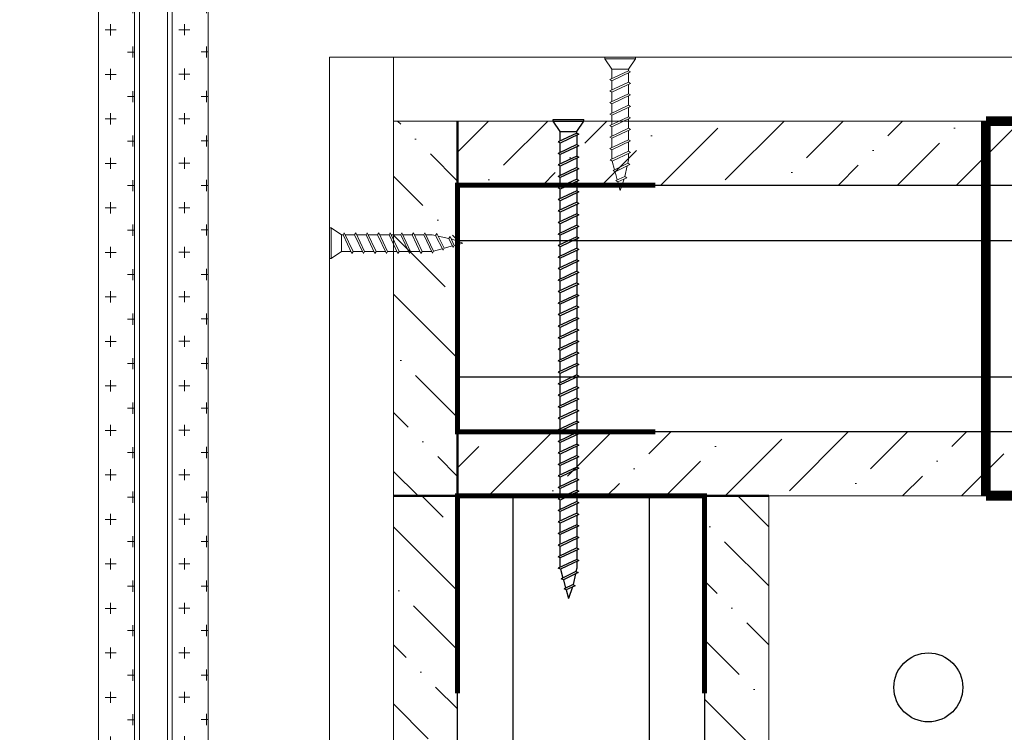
# Model space of a CAD drawing. Header units: millimetres. Extents: x 2030 to 81442, y 1212 to 89253.
# Tile 4 of 36: x 23217 to 26390, y 57580 to 59878. Entities that reach past the tile are written whole.
import ezdxf

# ---------------------------------------------------------------- set-up
doc = ezdxf.new("R2010")
doc.units = ezdxf.units.MM
doc.set_wipeout_variables(frame=1)
doc.linetypes.add('HIDDEN2', pattern=[4.7625, 3.175, -1.5875])
doc.layers.add('01_Техстронг Плита', color=32, linetype='Continuous', lineweight=9)
for name, color, linetype, lineweight, true_color in [('Анкеры и саморезы', 7, 'Continuous', 9, 0x000000), ('траверса', 7, 'Continuous', 9, 0x000000), ('Шпильки', 7, 'Continuous', 9, 0x000000)]:
    doc.layers.add(name, color=color, linetype=linetype, lineweight=lineweight, true_color=true_color)
doc.layers.add('профиль', color=7, linetype='Continuous', true_color=0x000000)

# ---------------------------------------------------------------- blocks, each defined once
blk = doc.blocks.new('*U256')
blk.add_wipeout([(-340.43, 4), (-340.43, -4), (0, -4), (0, 4)])
at = {"ltscale": 40}
for p, q in [((0, 4), (-325.63, 4)), ((0, 3), (-325.63, 3)), ((-325.63, -3), (0, -3)), ((0, -4), (-325.63, -4))]:
    blk.add_line(p, q, dxfattribs=at)
blk = doc.blocks.new('Саморез 4.2Х90')
at = {"color": 7}
for p, q in [((-8.6, 245.3), (-0.1, 268.8)), ((4.6, 251.4), (-0.1, 268.8)), ((-14.3, 218.9), (-9.5, 240.6)), ((-13.7, 243), (4.6, 251.4)), ((-9.5, 240.6), (-13.7, 243)), ((-9.5, 240.6), (8.8, 249)), ((4.6, 251.4), (8.8, 249)), ((10.1, 231.2), (5.6, 247.6)), ((-19.6, 216.2), (10.1, 231.2)), ((-15.5, 213.8), (14.3, 228.8)), ((10.1, 231.2), (14.3, 228.8)), ((16, 209.4), (11.2, 227.3)), ((-21.1, 192), (16.1, 209.5)), ((-15.5, 213.8), (-19.6, 216.2)), ((-17, 207), (-15.5, 213.8)), ((-17, 189.6), (20.3, 207.1)), ((16.1, 209.5), (20.3, 207.1)), ((-17, 189.6), (-21.1, 192)), ((-21.1, 168.7), (16.7, 186.5)), ((-17, 166.3), (20.9, 184.1)), ((16.7, 186.5), (20.9, 184.1)), ((-17, 166.3), (-21.1, 168.7)), ((-21.1, 145.4), (16.7, 163.2)), ((-17, 143), (20.9, 160.8)), ((16.7, 163.2), (20.9, 160.8)), ((-17, 143), (-21.1, 145.4)), ((-21.1, 122), (16.7, 139.8)), ((16.7, 139.8), (20.9, 137.4)), ((-17, 119.6), (-21.1, 122)), ((-17, 119.6), (20.9, 137.4)), ((-21.1, 98.7), (16.7, 116.5)), ((-17, 96.3), (20.9, 114.1)), ((16.7, 116.5), (20.9, 114.1)), ((-17, 96.3), (-21.1, 98.7)), ((-21.1, 75.4), (16.7, 93.2)), ((-17, 73), (20.9, 90.8)), ((16.7, 93.2), (20.9, 90.8)), ((-17, 73), (-21.1, 75.4)), ((-21.1, 52), (16.7, 69.8)), ((-17, 49.6), (20.9, 67.4)), ((16.7, 69.8), (20.9, 67.4)), ((-17, 49.6), (-21.1, 52)), ((-21.1, 28.7), (16.7, 46.5)), ((-17, 26.3), (20.9, 44.1)), ((16.7, 46.5), (20.9, 44.1)), ((-17, 23), (-31.1, 2)), ((-17, 26.3), (-21.1, 28.7)), ((16.7, 23), (-17, 23)), ((16.7, 23), (30.8, 2)), ((30.8, 2), (-31.1, 2)), ((-31.1, 2), (-31.1, -1.2)), ((30.8, 2), (30.8, -1.2)), ((30.8, -1.2), (-31.1, -1.2))]:
    blk.add_line(p, q, dxfattribs=at)
for points in [[(-17, 194), (-17, 207)], [(16.7, 205.4), (16.7, 186.5)], [(-17, 170.7), (-17, 189.6)], [(16.7, 182.1), (16.7, 163.2)], [(-17, 147.3), (-17, 166.3)], [(-17, 124), (-17, 143)], [(16.7, 158.8), (16.7, 139.8)], [(-17, 100.7), (-17, 119.6)], [(16.7, 135.5), (16.7, 116.5)], [(16.7, 112.1), (16.7, 93.2)], [(-17, 77.3), (-17, 96.3)], [(16.7, 88.8), (16.7, 69.8)], [(-17, 54), (-17, 73)], [(16.7, 65.5), (16.7, 46.5)], [(-17, 30.7), (-17, 49.6)], [(16.7, 42.1), (16.7, 23.2)], [(16.7, 42.1), (16.7, 23.2)]]:
    blk.add_lwpolyline(points, dxfattribs=at)
blk.add_lwpolyline([(-17, 26.3), (-17, 23)])

msp = doc.modelspace()

# ---------------------------------------------------------------- hatches: boundary and pattern name
at = {"layer": '01_Техстронг Плита', "ltscale": 4}
h = msp.add_hatch(dxfattribs=at)
h.set_pattern_fill('ANSI36', color=32, scale=42.429359, angle=-90, style=0)
h.set_pattern_definition([(315, (-260824.49, 221167.23), (261.95573, -71.44247), [336.78304, -67.35661, 0, -67.35661])])
h.paths.add_polyline_path([(24628.469, 58342.292), (24421.95, 58342.292), (24421.95, 59550.953), (24628.469, 59550.953)])
h = msp.add_hatch(dxfattribs=at)
h.set_pattern_fill('ANSI36', color=32, scale=42.429359, angle=-180, style=0)
h.set_pattern_definition([(225, (193952.07, 344797.39), (-71.44247, -261.95573), [336.78304, -67.35661, 0, -67.35661])])
h.paths.add_polyline_path([(24628.469, 59344.434), (24628.469, 59550.953), (29817.119, 59550.953), (29817.119, 59344.434)])
h = msp.add_hatch(dxfattribs=at)
h.set_pattern_fill('ANSI36', color=32, scale=42.429359, angle=-180, style=0)
h.set_pattern_definition([(225, (194158.58, 343795.09), (-71.44247, -261.95573), [336.78304, -67.35661, 0, -67.35661])])
h.paths.add_polyline_path([(24628.49, 58342.129), (24628.49, 58548.648), (29817.119, 58548.648), (29817.119, 58342.129)])
h = msp.add_hatch(dxfattribs=at)
h.set_pattern_fill('ANSI36', color=32, scale=42.429359, angle=-270, style=0)
h.set_pattern_definition([(135, (309874.9, -111187.8), (-261.95573, 71.44247), [336.78304, -67.35661, 0, -67.35661])])
h.paths.add_polyline_path([(24421.95, 58342.292), (24628.469, 58342.292), (24628.469, 56544.039), (24421.95, 56544.039)])
h = msp.add_hatch(dxfattribs=at)
h.set_pattern_fill('ANSI36', color=32, scale=42.429359, angle=-270, style=0)
h.set_pattern_definition([(135, (310877.21, -110981.28), (-261.95573, 71.44247), [336.78304, -67.35661, 0, -67.35661])])
h.paths.add_polyline_path([(25424.255, 58342.312), (25630.774, 58342.312), (25630.774, 56544.039), (25424.255, 56544.039)])

# ---------------------------------------------------------------- linework, layer by layer
at = {"color": 7}
for p, q in [((24936.22, 59556.046), (25034.752, 59556.046)), ((24936.22, 59550.953), (24936.22, 59556.046)), ((25034.752, 59550.953), (25034.752, 59556.046)), ((24936.22, 59550.953), (25034.752, 59550.953)), ((24958.695, 59517.53), (24936.22, 59550.953)), ((25012.277, 59517.53), (25034.752, 59550.953)), ((25012.277, 59512.247), (24952.063, 59483.915)), ((24958.695, 59517.53), (25012.277, 59517.53)), ((25018.909, 59508.419), (24958.695, 59480.086)), ((25012.277, 59512.247), (25018.909, 59508.419)), ((24958.695, 59480.086), (24952.063, 59483.915)), ((25012.277, 59475.111), (24952.063, 59446.778)), ((25018.909, 59471.282), (24958.695, 59442.949)), ((25012.277, 59475.111), (25018.909, 59471.282)), ((24958.695, 59442.949), (24952.063, 59446.778)), ((25012.277, 59437.974), (24952.063, 59409.641)), ((25018.909, 59434.145), (24958.695, 59405.813)), ((25012.277, 59437.974), (25018.909, 59434.145)), ((24958.695, 59405.813), (24952.063, 59409.641)), ((25012.277, 59400.837), (24952.063, 59372.505)), ((25018.909, 59397.009), (24958.695, 59368.676)), ((25012.277, 59400.837), (25018.909, 59397.009)), ((24958.695, 59368.676), (24952.063, 59372.505)), ((25012.277, 59363.701), (24952.063, 59335.368)), ((25012.277, 59363.701), (25018.909, 59359.872)), ((24958.695, 59331.539), (24952.063, 59335.368)), ((25018.909, 59359.872), (24958.695, 59331.539)), ((25012.277, 59326.564), (24952.063, 59298.231)), ((24958.695, 59294.403), (24952.063, 59298.231)), ((25018.909, 59322.735), (24958.695, 59294.403)), ((25012.277, 59326.564), (25018.909, 59322.735)), ((25012.277, 59289.427), (24952.063, 59261.095)), ((25018.909, 59285.599), (24958.695, 59257.266)), ((25012.277, 59289.427), (25018.909, 59285.599)), ((24958.695, 59257.266), (24952.063, 59261.095)), ((25012.277, 59252.291), (24952.063, 59223.958)), ((25018.909, 59248.462), (24958.695, 59220.129)), ((25012.277, 59252.291), (25018.909, 59248.462)), ((24958.695, 59220.129), (24952.063, 59223.958)), ((25012.277, 59215.154), (24952.063, 59186.821)), ((25018.909, 59211.325), (24958.695, 59182.993)), ((25012.277, 59215.154), (25018.909, 59211.325)), ((24958.695, 59182.993), (24952.063, 59186.821)), ((25012.277, 59178.017), (24952.063, 59149.685)), ((25018.909, 59174.189), (24958.695, 59145.856)), ((25012.277, 59178.017), (25018.909, 59174.189)), ((24958.695, 59145.856), (24952.063, 59149.685)), ((25012.277, 59140.881), (24952.063, 59112.548)), ((25012.277, 59140.881), (25018.909, 59137.052)), ((24958.695, 59108.719), (24952.063, 59112.548)), ((25018.909, 59137.052), (24958.695, 59108.719)), ((25012.277, 59103.744), (24952.063, 59075.411)), ((25018.909, 59099.915), (24958.695, 59071.583)), ((25012.277, 59103.744), (25018.909, 59099.915)), ((24958.695, 59071.583), (24952.063, 59075.411)), ((25012.277, 59066.607), (24952.063, 59038.275)), ((25018.909, 59062.779), (24958.695, 59034.446)), ((25012.277, 59066.607), (25018.909, 59062.779)), ((24958.695, 59034.446), (24952.063, 59038.275)), ((25012.277, 59029.471), (24952.063, 59001.138)), ((25018.909, 59025.642), (24958.695, 58997.309)), ((25012.277, 59029.471), (25018.909, 59025.642)), ((24958.695, 58997.309), (24952.063, 59001.138)), ((25012.277, 58992.334), (24952.063, 58964.001)), ((25018.909, 58988.505), (24958.695, 58960.173)), ((25012.277, 58992.334), (25018.909, 58988.505)), ((24958.695, 58960.173), (24952.063, 58964.001)), ((25012.277, 58955.197), (24952.063, 58926.865)), ((25018.909, 58951.369), (24958.695, 58923.036)), ((25012.277, 58955.197), (25018.909, 58951.369)), ((24958.695, 58923.036), (24952.063, 58926.865)), ((25012.277, 58918.061), (24952.063, 58889.728)), ((25012.277, 58918.061), (25018.909, 58914.232)), ((24958.695, 58885.899), (24952.063, 58889.728)), ((25018.909, 58914.232), (24958.695, 58885.899)), ((25012.277, 58880.924), (24952.063, 58852.591)), ((25018.909, 58877.095), (24958.695, 58848.763)), ((25012.277, 58880.924), (25018.909, 58877.095)), ((24958.695, 58848.763), (24952.063, 58852.591)), ((25012.277, 58843.787), (24952.063, 58815.455)), ((25018.909, 58839.959), (24958.695, 58811.626)), ((25012.277, 58843.787), (25018.909, 58839.959)), ((24958.695, 58811.626), (24952.063, 58815.455)), ((25012.277, 58806.651), (24952.063, 58778.318)), ((25018.909, 58802.822), (24958.695, 58774.489)), ((25012.277, 58806.651), (25018.909, 58802.822)), ((24958.695, 58774.489), (24952.063, 58778.318)), ((25012.277, 58769.514), (24952.063, 58741.181)), ((25018.909, 58765.685), (24958.695, 58737.353)), ((25012.277, 58769.514), (25018.909, 58765.685)), ((24958.695, 58737.353), (24952.063, 58741.181)), ((25012.277, 58732.377), (24952.063, 58704.045)), ((25018.909, 58728.549), (24958.695, 58700.216)), ((25012.277, 58732.377), (25018.909, 58728.549)), ((24958.695, 58700.216), (24952.063, 58704.045)), ((25012.277, 58695.241), (24952.063, 58666.908)), ((25012.277, 58695.241), (25018.909, 58691.412)), ((24958.695, 58663.079), (24952.063, 58666.908)), ((25018.909, 58691.412), (24958.695, 58663.079)), ((25012.277, 58658.104), (24952.063, 58629.771)), ((25018.909, 58654.275), (24958.695, 58625.943)), ((25012.277, 58658.104), (25018.909, 58654.275)), ((24958.695, 58625.943), (24952.063, 58629.771)), ((25012.277, 58620.967), (24952.063, 58592.635)), ((25018.909, 58617.139), (24958.695, 58588.806)), ((25012.277, 58620.967), (25018.909, 58617.139)), ((24958.695, 58588.806), (24952.063, 58592.635)), ((25012.277, 58583.831), (24952.063, 58555.498)), ((25018.909, 58580.002), (24958.695, 58551.669)), ((25012.277, 58583.831), (25018.909, 58580.002)), ((24958.695, 58551.669), (24952.063, 58555.498)), ((25012.277, 58546.694), (24952.063, 58518.361)), ((25018.909, 58542.865), (24958.695, 58514.533)), ((25012.277, 58546.694), (25018.909, 58542.865)), ((24958.695, 58514.533), (24952.063, 58518.361)), ((25012.277, 58509.557), (24952.063, 58481.225)), ((25018.909, 58505.729), (24958.695, 58477.396)), ((25012.277, 58509.557), (25018.909, 58505.729)), ((24958.695, 58477.396), (24952.063, 58481.225)), ((25012.277, 58472.421), (24952.063, 58444.088)), ((24958.695, 58440.259), (24952.063, 58444.088)), ((25018.909, 58468.592), (24958.695, 58440.259)), ((25012.277, 58472.421), (25018.909, 58468.592)), ((25012.277, 58435.284), (24952.063, 58406.951)), ((25018.909, 58431.455), (24958.695, 58403.123)), ((25012.277, 58435.284), (25018.909, 58431.455)), ((24958.695, 58403.123), (24952.063, 58406.951)), ((25012.277, 58398.147), (24952.063, 58369.815)), ((25018.909, 58394.319), (24958.695, 58365.986)), ((25012.277, 58398.147), (25018.909, 58394.319)), ((24958.695, 58365.986), (24952.063, 58369.815)), ((25012.277, 58361.011), (24952.063, 58332.678)), ((25018.909, 58357.182), (24958.695, 58328.849)), ((25012.277, 58361.011), (25018.909, 58357.182)), ((24958.695, 58328.849), (24952.063, 58332.678)), ((25012.277, 58323.874), (24952.063, 58295.541)), ((25018.909, 58320.045), (24958.695, 58291.713)), ((25012.277, 58323.874), (25018.909, 58320.045)), ((24958.695, 58291.713), (24952.063, 58295.541)), ((25012.277, 58286.737), (24952.063, 58258.405)), ((25018.909, 58282.909), (24958.695, 58254.576)), ((25012.277, 58286.737), (25018.909, 58282.909)), ((24958.695, 58254.576), (24952.063, 58258.405)), ((25012.277, 58249.601), (24952.063, 58221.268)), ((24958.695, 58217.439), (24952.063, 58221.268)), ((25018.909, 58245.772), (24958.695, 58217.439)), ((25012.277, 58249.601), (25018.909, 58245.772)), ((25012.277, 58211.77), (24952.063, 58183.438)), ((25018.909, 58207.942), (24958.695, 58179.609)), ((25012.277, 58211.77), (25018.909, 58207.942)), ((24958.695, 58179.609), (24952.063, 58183.438)), ((25012.277, 58174.634), (24952.063, 58146.301)), ((25018.909, 58170.805), (24958.695, 58142.473)), ((25012.277, 58174.634), (25018.909, 58170.805)), ((24958.695, 58142.473), (24952.063, 58146.301)), ((25012.277, 58137.497), (24952.961, 58109.683)), ((25018.909, 58133.668), (24959.592, 58105.854)), ((25012.277, 58137.497), (25018.909, 58133.668)), ((24959.592, 58105.854), (24952.961, 58109.683)), ((24959.774, 58105.939), (24967.492, 58077.598)), ((25009.851, 58098.96), (24962.578, 58075.12)), ((25016.483, 58095.131), (24969.21, 58071.292)), ((25012.277, 58109.903), (25009.851, 58098.96)), ((25009.851, 58098.96), (25016.483, 58095.131)), ((24969.21, 58071.292), (24962.578, 58075.12)), ((24969.21, 58071.292), (24976.291, 58045.29)), ((25008.061, 58090.884), (25000.41, 58056.372)), ((25000.41, 58056.372), (24971.324, 58043.008)), ((24977.955, 58039.179), (24971.324, 58043.008)), ((25007.042, 58052.543), (24977.955, 58039.179)), ((24977.955, 58039.179), (24985.486, 58011.528)), ((24998.899, 58048.802), (24985.486, 58011.528)), ((25000.41, 58056.372), (25007.042, 58052.543))]:
    msp.add_line(p, q, dxfattribs=at)
at = {"color": 1, "lineweight": 50}
for points in [[(24628.469, 59344.434), (24628.469, 59550.953)], [(24628.469, 58342.415), (24628.49, 58548.648)]]:
    msp.add_lwpolyline(points, dxfattribs=at)
at = {"color": 7}
for points in [[(24958.695, 59487.035), (24958.695, 59517.223)], [(24958.695, 59487.035), (24958.695, 59517.223)], [(25012.277, 59505.298), (25012.277, 59475.111)], [(24958.695, 59449.898), (24958.695, 59480.086)], [(25012.277, 59468.162), (25012.277, 59437.974)], [(24958.695, 59412.762), (24958.695, 59442.949)], [(25012.277, 59431.025), (25012.277, 59400.837)], [(24958.695, 59375.625), (24958.695, 59405.813)], [(25012.277, 59393.888), (25012.277, 59363.701)], [(24958.695, 59338.488), (24958.695, 59368.676)], [(24958.695, 59301.352), (24958.695, 59331.539)], [(25012.277, 59356.752), (25012.277, 59326.564)], [(25012.277, 59319.615), (25012.277, 59289.427)], [(24958.695, 59264.215), (24958.695, 59294.403)], [(25012.277, 59282.478), (25012.277, 59252.291)], [(24958.695, 59227.078), (24958.695, 59257.266)], [(25012.277, 59245.342), (25012.277, 59215.154)], [(24958.695, 59189.942), (24958.695, 59220.129)], [(25012.277, 59208.205), (25012.277, 59178.017)], [(24958.695, 59152.805), (24958.695, 59182.993)], [(25012.277, 59171.068), (25012.277, 59140.881)], [(24958.695, 59115.668), (24958.695, 59145.856)], [(24958.695, 59078.532), (24958.695, 59108.719)], [(25012.277, 59133.932), (25012.277, 59103.744)], [(25012.277, 59096.795), (25012.277, 59066.607)], [(24958.695, 59041.395), (24958.695, 59071.583)], [(25012.277, 59059.658), (25012.277, 59029.471)], [(24958.695, 59004.258), (24958.695, 59034.446)], [(25012.277, 59022.522), (25012.277, 58992.334)], [(24958.695, 58967.122), (24958.695, 58997.309)], [(25012.277, 58985.385), (25012.277, 58955.197)], [(24958.695, 58929.985), (24958.695, 58960.173)], [(24958.695, 58892.848), (24958.695, 58923.036)], [(25012.277, 58948.248), (25012.277, 58918.061)], [(24958.695, 58855.712), (24958.695, 58885.899)], [(25012.277, 58911.112), (25012.277, 58880.924)], [(25012.277, 58873.975), (25012.277, 58843.787)], [(24958.695, 58818.575), (24958.695, 58848.763)], [(25012.277, 58836.838), (25012.277, 58806.651)], [(24958.695, 58781.438), (24958.695, 58811.626)], [(25012.277, 58799.702), (25012.277, 58769.514)], [(24958.695, 58744.302), (24958.695, 58774.489)], [(25012.277, 58762.565), (25012.277, 58732.377)], [(24958.695, 58707.165), (24958.695, 58737.353)], [(24958.695, 58670.028), (24958.695, 58700.216)], [(25012.277, 58725.428), (25012.277, 58695.241)], [(25012.277, 58688.292), (25012.277, 58658.104)], [(24958.695, 58632.892), (24958.695, 58663.079)], [(25012.277, 58651.155), (25012.277, 58620.967)], [(24958.695, 58595.755), (24958.695, 58625.943)], [(25012.277, 58614.018), (25012.277, 58583.831)], [(24958.695, 58558.618), (24958.695, 58588.806)], [(25012.277, 58576.882), (25012.277, 58546.694)], [(24958.695, 58521.482), (24958.695, 58551.669)], [(25012.277, 58539.745), (25012.277, 58509.557)], [(24958.695, 58484.345), (24958.695, 58514.533)], [(24958.695, 58447.208), (24958.695, 58477.396)], [(25012.277, 58502.608), (25012.277, 58472.421)], [(25012.277, 58465.472), (25012.277, 58435.284)], [(24958.695, 58410.072), (24958.695, 58440.259)], [(25012.277, 58428.335), (25012.277, 58398.147)], [(24958.695, 58372.935), (24958.695, 58403.123)], [(25012.277, 58391.198), (25012.277, 58361.011)], [(24958.695, 58335.798), (24958.695, 58365.986)], [(25012.277, 58354.062), (25012.277, 58323.874)], [(24958.695, 58298.662), (24958.695, 58328.849)], [(25012.277, 58316.925), (25012.277, 58286.737)], [(24958.695, 58261.525), (24958.695, 58291.713)], [(24958.695, 58224.388), (24958.695, 58254.576)], [(25012.277, 58279.788), (25012.277, 58249.601)], [(25012.277, 58242.652), (25012.277, 58212.464)], [(24958.695, 58187.252), (24958.695, 58217.439)], [(25012.277, 58204.821), (25012.277, 58174.634)], [(24958.695, 58149.422), (24958.695, 58179.609)], [(25012.277, 58167.685), (25012.277, 58137.497)], [(24958.695, 58112.371), (24958.695, 58142.473)], [(25012.277, 58130.559), (25012.277, 58109.903)]]:
    msp.add_lwpolyline(points, dxfattribs=at)
msp.add_lwpolyline([(25012.277, 59512.247), (25012.277, 59517.53)])
at = {"color": 7, "lineweight": 50, "const_width": 15.916}
for points in [[(25265.098, 58548.648), (24628.469, 58548.648), (24628.469, 59344.434), (25265.098, 59344.434)], [(25424.255, 57705.684), (25424.255, 58342.312), (24628.469, 58342.312), (24628.469, 57705.684)]]:
    msp.add_lwpolyline(points, dxfattribs=at)
at = {"color": 7, "lineweight": 50}
for points in [[(24421.95, 58342.292), (24628.49, 58342.129)], [(25424.255, 58342.129), (25630.774, 58342.129)]]:
    msp.add_lwpolyline(points, dxfattribs=at)
at = {"color": 253, "lineweight": 30, "ltscale": 5}
msp.add_circle((26145.219, 57724.932), 111.17, dxfattribs=at)
at = {"layer": '01_Техстронг Плита', "color": 5, "ltscale": 4}
for points in [[(24421.95, 56336.85), (24215.43, 56336.85), (24215.43, 59756.735), (24421.95, 59756.735)], [(24421.95, 59550.953), (24421.95, 59757.473), (30023.639, 59757.473), (30023.639, 59550.953)]]:
    msp.add_lwpolyline(points, close=True, dxfattribs=at)
at = {"layer": '01_Техстронг Плита', "color": 32, "ltscale": 4}
for points in [[(24628.469, 58342.292), (24421.95, 58342.292), (24421.95, 59550.953), (24628.469, 59550.953)], [(24628.469, 59344.434), (24628.469, 59550.953), (29817.119, 59550.953), (29817.119, 59344.434)], [(24628.49, 58342.129), (24628.49, 58548.648), (29817.119, 58548.648), (29817.119, 58342.129)], [(24421.95, 58342.292), (24628.469, 58342.292), (24628.469, 56544.039), (24421.95, 56544.039)], [(25424.255, 58342.312), (25630.774, 58342.312), (25630.774, 56544.039), (25424.255, 56544.039)]]:
    msp.add_lwpolyline(points, close=True, dxfattribs=at)
at = {"layer": 'профиль', "color": 7, "ltscale": 4}
for points in [[(29817.119, 59344.434), (29817.119, 58548.648), (24628.366, 58548.648), (24628.49, 59344.434)], [(25424.255, 56544.039), (24628.469, 56544.039), (24628.469, 58342.415), (25424.255, 58342.292)]]:
    msp.add_lwpolyline(points, close=True, dxfattribs=at)
at = {"layer": 'профиль'}
for points in [[(24628.118, 59166.178), (29817.119, 59166.178)], [(24628.118, 58726.792), (29817.119, 58726.792)], [(24806.613, 58342.663), (24806.613, 56544.039)], [(25245.999, 58342.663), (25245.999, 56544.039)]]:
    msp.add_lwpolyline(points, dxfattribs=at)
at = {"layer": 'траверса', "color": 253, "linetype": 'HIDDEN2', "lineweight": 50, "ltscale": 30, "const_width": 31.831, "elevation": 31.831}
msp.add_lwpolyline([(26330.713, 59550.953), (26330.713, 58343.208)], dxfattribs=at)
at = {"layer": 'траверса', "color": 253, "linetype": 'HIDDEN2', "lineweight": 50, "ltscale": 30, "const_width": 31.831}
for points in [[(27922.285, 58343.208), (27922.285, 59550.953), (26330.713, 59550.953)], [(26330.713, 58343.208), (26330.713, 58343.208), (27922.285, 58343.208), (27922.285, 58343.208)]]:
    msp.add_lwpolyline(points, dxfattribs=at)

# ---------------------------------------------------------------- block references
at = {"layer": 'Анкеры и саморезы', "xscale": 1.59157149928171, "yscale": 1.59157149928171, "zscale": 1.59157149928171}
for p, rotation in [((25151.919, 59755.319), 180), ((24217.392, 59157.397), 270)]:
    msp.add_blockref('Саморез 4.2Х90', p, dxfattribs=dict(at, rotation=rotation))
at = {"layer": 'Шпильки', "xscale": 15.09993523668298, "yscale": 15.09993523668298, "zscale": 15.09993523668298, "rotation": 90}
msp.add_blockref('*U256', (23648.219, 61253.899), dxfattribs=at)

# ---------------------------------------------------------------- next in the draw order: hatches: boundary and pattern name
at = {"layer": 'Шпильки'}
h = msp.add_hatch(dxfattribs=at)
h.set_pattern_fill('CROSS', color=102, scale=11.300158)
h.set_pattern_definition([(0, (-533262.33, -217491.75), (71.756001, 71.756001), [35.878, -107.634002]), (90, (-533244.39, -217509.69), (-71.756001, 71.756001), [35.878, -107.634002])])
h.paths.add_polyline_path([(23471.05, 56336.871), (23587.289, 56336.871), (23587.289, 61253.551), (23471.05, 61253.551)])
h = msp.add_hatch(dxfattribs=at)
h.set_pattern_fill('CROSS', color=102, scale=11.300158)
h.set_pattern_definition([(0, (-533024.83, -217491.33), (71.756001, 71.756001), [35.878, -107.634002]), (90, (-533006.89, -217509.27), (-71.756001, 71.756001), [35.878, -107.634002])])
h.paths.add_polyline_path([(23708.547, 56336.871), (23824.786, 56336.871), (23824.858, 61253.453), (23708.619, 61253.453)])

# ---------------------------------------------------------------- next in the draw order: linework, layer by layer
at = {"layer": 'Шпильки', "color": 102, "ltscale": 4}
for points in [[(23471.05, 61253.551), (23587.289, 61253.551), (23587.289, 56336.871), (23471.05, 56336.871)], [(23708.619, 61253.453), (23824.858, 61253.453), (23824.786, 56336.871), (23708.547, 56336.871)]]:
    msp.add_lwpolyline(points, close=True, dxfattribs=at)

doc.saveas('drawing.dxf')
